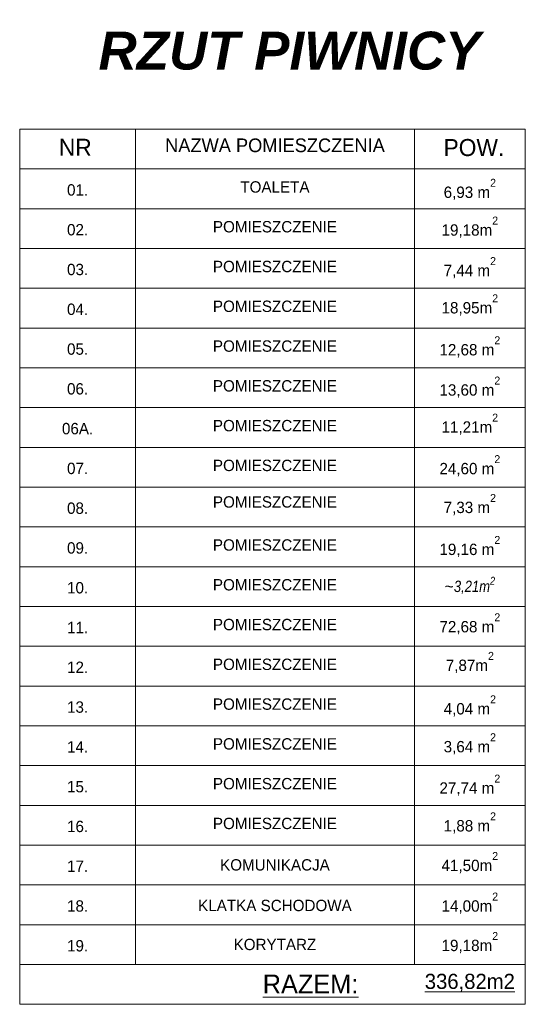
# Model space of a CAD drawing. Header units: metres. Extents: x 7506757 to 756746378, y 5735207 to 582114514.
# Tile 24 of 256: x 7565412 to 7572090, y 5798178 to 5811173. Entities that reach past the tile are written whole.
import ezdxf

# ---------------------------------------------------------------- set-up
doc = ezdxf.new("R2010")
doc.units = ezdxf.units.M
doc.header["$MEASUREMENT"] = 0
for name, color, linetype, lineweight in [('046', 7, 'CONTINUOUS', 18), ('2D - Ogolne1', 7, 'CONTINUOUS', 13), ('2D - Ogolne46', 7, 'CONTINUOUS', 18), ('m_ociany1', 7, 'CONTINUOUS', 13), ('opis1', 7, 'CONTINUOUS', 13)]:
    doc.layers.add(name, color=color, linetype=linetype, lineweight=lineweight)
doc.styles.add('GENERATED_STYLE_1', font='arial.ttf')
doc.styles.add('GENERATED_STYLE_2', font='txt')
doc.styles.add('GENERATED_STYLE_3', font='arialbi.ttf')
doc.styles.add('GENERATED_STYLE_4', font='txt')

msp = doc.modelspace()

# ---------------------------------------------------------------- linework, layer by layer
at = {"layer": 'm_ociany1', "linetype": 'Continuous'}
for p, q in [((7565412.3, 5809728.3), (7572090.1, 5809728.3)), ((7565412.3, 5809728.3), (7565412.3, 5798178.3)), ((7566942.1, 5809728.3), (7566942.1, 5798703.3)), ((7570624.7, 5809728.3), (7570624.7, 5798703.3)), ((7572090.1, 5809728.3), (7572090.1, 5798178.3)), ((7565412.3, 5809203.3), (7572090.1, 5809203.3)), ((7565412.3, 5808678.3), (7572090.1, 5808678.3)), ((7565412.3, 5808153.3), (7572090.1, 5808153.3)), ((7565412.3, 5807628.3), (7572090.1, 5807628.3)), ((7565412.3, 5807103.3), (7572090.1, 5807103.3)), ((7565412.3, 5806578.3), (7572090.1, 5806578.3)), ((7565412.3, 5806053.3), (7572090.1, 5806053.3)), ((7565412.3, 5805528.3), (7572090.1, 5805528.3)), ((7565412.3, 5805003.3), (7572090.1, 5805003.3)), ((7565412.3, 5804478.3), (7572090.1, 5804478.3)), ((7565412.3, 5803953.3), (7572090.1, 5803953.3)), ((7565412.3, 5803428.3), (7572090.1, 5803428.3)), ((7565412.3, 5802903.3), (7572090.1, 5802903.3)), ((7565412.3, 5802378.3), (7572090.1, 5802378.3)), ((7565412.3, 5801853.3), (7572090.1, 5801853.3)), ((7565412.3, 5801328.3), (7572090.1, 5801328.3)), ((7565412.3, 5800803.3), (7572090.1, 5800803.3)), ((7565412.3, 5800278.3), (7572090.1, 5800278.3)), ((7565412.3, 5799753.3), (7572090.1, 5799753.3)), ((7565412.3, 5799228.3), (7572090.1, 5799228.3)), ((7565412.3, 5798703.3), (7572090.1, 5798703.3)), ((7565412.3, 5798703.3), (7572090.1, 5798703.3)), ((7565412.3, 5798178.3), (7572090.1, 5798178.3))]:
    msp.add_line(p, q, dxfattribs=at)

# ---------------------------------------------------------------- texts
at = {"layer": '046', "linetype": 'Continuous', "insert": (7571497.1, 5810507.5), "char_height": 500, "attachment_point": 9, "style": 'GENERATED_STYLE_3'}
msp.add_mtext('{RZUT PIWNICY}', dxfattribs=at)
at = {"layer": '2D - Ogolne1', "linetype": 'Continuous', "insert": (7571357.4, 5803568.5), "char_height": 150, "attachment_point": 8, "style": 'GENERATED_STYLE_1'}
msp.add_mtext('\\A1;{\\fArial|b0|i0|c238|p38;~\\fArial Narrow Europa Środkowa|b0|i1|c0|p34;3,21m\\A1{\\H0.7x;\\S2^  ;}}', dxfattribs=at)
at = {"layer": '2D - Ogolne46', "linetype": 'Continuous'}
for s, insert, char_height, attachment_point, style in [('{POW.}', (7571009.8, 5809369.5), 225, 7, 'GENERATED_STYLE_4'), ('{6,93 m\\A1{\\H0.7x;\\S2^  ;}}', (7571357.4, 5808792.4), 150, 8, 'GENERATED_STYLE_2'), ('{19,18m\\A1{\\H0.7x;\\S2^  ;}}', (7571357.4, 5808294.1), 150, 8, 'GENERATED_STYLE_2'), ('{7,44 m\\A1{\\H0.7x;\\S2^  ;}}', (7571357.4, 5807759.8), 150, 8, 'GENERATED_STYLE_2'), ('{18,95m\\A1{\\H0.7x;\\S2^  ;}}', (7571357.4, 5807267.8), 150, 8, 'GENERATED_STYLE_2'), ('{12,68 m\\A1{\\H0.7x;\\S2^  ;}}', (7571357.4, 5806714.1), 150, 8, 'GENERATED_STYLE_2'), ('{13,60 m\\A1{\\H0.7x;\\S2^  ;}}', (7571357.4, 5806183), 150, 8, 'GENERATED_STYLE_2'), ('{11,21m\\A1{\\H0.7x;\\S2^  ;}}', (7571357.4, 5805693.9), 150, 8, 'GENERATED_STYLE_2'), ('{24,60 m\\A1{\\H0.7x;\\S2^  ;}}', (7571357.4, 5805145.4), 150, 8, 'GENERATED_STYLE_2'), ('{7,33 m\\A1{\\H0.7x;\\S2^  ;}}', (7571357.4, 5804633.3), 150, 8, 'GENERATED_STYLE_2'), ('{19,16 m\\A1{\\H0.7x;\\S2^  ;}}', (7571357.4, 5804079.6), 150, 8, 'GENERATED_STYLE_2'), ('{72,68 m\\A1{\\H0.7x;\\S2^  ;}}', (7571357.4, 5803059), 150, 8, 'GENERATED_STYLE_2'), ('{7,87m\\A1{\\H0.7x;\\S2^  ;}}', (7571357.4, 5802549.3), 150, 8, 'GENERATED_STYLE_2'), ('{4,04 m\\A1{\\H0.7x;\\S2^  ;}}', (7571357.4, 5801975.7), 150, 8, 'GENERATED_STYLE_2'), ('{3,64 m\\A1{\\H0.7x;\\S2^  ;}}', (7571357.4, 5801475.7), 150, 8, 'GENERATED_STYLE_2'), ('{27,74 m\\A1{\\H0.7x;\\S2^  ;}}', (7571357.4, 5800929.8), 150, 8, 'GENERATED_STYLE_2'), ('{1,88 m\\A1{\\H0.7x;\\S2^  ;}}', (7571357.4, 5800431.3), 150, 8, 'GENERATED_STYLE_2'), ('{41,50m\\A1{\\H0.7x;\\S2^  ;}}', (7571357.4, 5799908.6), 150, 8, 'GENERATED_STYLE_2'), ('{14,00m\\A1{\\H0.7x;\\S2^  ;}}', (7571357.4, 5799372.9), 150, 8, 'GENERATED_STYLE_2'), ('{19,18m\\A1{\\H0.7x;\\S2^  ;}}', (7571357.4, 5798852.5), 150, 8, 'GENERATED_STYLE_2')]:
    msp.add_mtext(s, dxfattribs=dict(at, insert=insert, char_height=char_height, attachment_point=attachment_point, style=style))
at = {"layer": 'opis1', "linetype": 'Continuous'}
for s, insert, char_height, attachment_point, style in [('{NR}', (7565929.3, 5809600.9), 225, 1, 'GENERATED_STYLE_4'), ('{NAZWA POMIESZCZENIA}', (7568783.9, 5809604.7), 180, 2, 'GENERATED_STYLE_4'), ('{01.}', (7566177.2, 5809001), 150, 2, 'GENERATED_STYLE_2'), ('{TOALETA}', (7568783.4, 5809040.3), 150, 2, 'GENERATED_STYLE_2'), ('{02.}', (7566177.2, 5808476), 150, 2, 'GENERATED_STYLE_2'), ('{POMIESZCZENIE}', (7568783.4, 5808515.3), 150, 2, 'GENERATED_STYLE_2'), ('{03.}', (7566177.2, 5807951), 150, 2, 'GENERATED_STYLE_2'), ('{POMIESZCZENIE}', (7568783.4, 5807990.3), 150, 2, 'GENERATED_STYLE_2'), ('{04.}', (7566177.2, 5807426), 150, 2, 'GENERATED_STYLE_2'), ('{POMIESZCZENIE}', (7568783.4, 5807465.3), 150, 2, 'GENERATED_STYLE_2'), ('{05.}', (7566177.2, 5806901), 150, 2, 'GENERATED_STYLE_2'), ('{POMIESZCZENIE}', (7568783.4, 5806940.3), 150, 2, 'GENERATED_STYLE_2'), ('{06.}', (7566177.2, 5806376), 150, 2, 'GENERATED_STYLE_2'), ('{POMIESZCZENIE}', (7568783.4, 5806415.3), 150, 2, 'GENERATED_STYLE_2'), ('{06A.}', (7566177.2, 5805851), 150, 2, 'GENERATED_STYLE_2'), ('{POMIESZCZENIE}', (7568783.4, 5805890.3), 150, 2, 'GENERATED_STYLE_2'), ('{07.}', (7566177.2, 5805326), 150, 2, 'GENERATED_STYLE_2'), ('{POMIESZCZENIE}', (7568783.4, 5805365.3), 150, 2, 'GENERATED_STYLE_2'), ('{08.}', (7566177.2, 5804801), 150, 2, 'GENERATED_STYLE_2'), ('{POMIESZCZENIE}', (7568783.4, 5804883), 150, 2, 'GENERATED_STYLE_2'), ('{09.}', (7566177.2, 5804276), 150, 2, 'GENERATED_STYLE_2'), ('{POMIESZCZENIE}', (7568783.4, 5804315.3), 150, 2, 'GENERATED_STYLE_2'), ('{10.}', (7566177.2, 5803751), 150, 2, 'GENERATED_STYLE_2'), ('{POMIESZCZENIE}', (7568783.4, 5803790.3), 150, 2, 'GENERATED_STYLE_2'), ('{11.}', (7566177.2, 5803226), 150, 2, 'GENERATED_STYLE_2'), ('{POMIESZCZENIE}', (7568783.4, 5803265.3), 150, 2, 'GENERATED_STYLE_2'), ('{12.}', (7566177.2, 5802701), 150, 2, 'GENERATED_STYLE_2'), ('{POMIESZCZENIE}', (7568783.4, 5802740.3), 150, 2, 'GENERATED_STYLE_2'), ('{13.}', (7566177.2, 5802176), 150, 2, 'GENERATED_STYLE_2'), ('{POMIESZCZENIE}', (7568783.4, 5802215.3), 150, 2, 'GENERATED_STYLE_2'), ('{POMIESZCZENIE}', (7568783.4, 5801690.3), 150, 2, 'GENERATED_STYLE_2'), ('{14.}', (7566177.2, 5801651), 150, 2, 'GENERATED_STYLE_2'), ('{POMIESZCZENIE}', (7568783.4, 5801165.3), 150, 2, 'GENERATED_STYLE_2'), ('{15.}', (7566177.2, 5801126), 150, 2, 'GENERATED_STYLE_2'), ('{POMIESZCZENIE}', (7568783.4, 5800640.3), 150, 2, 'GENERATED_STYLE_2'), ('{16.}', (7566177.2, 5800601), 150, 2, 'GENERATED_STYLE_2'), ('{17.}', (7566177.2, 5800076), 150, 2, 'GENERATED_STYLE_2'), ('{KOMUNIKACJA}', (7568783.4, 5800093.4), 150, 2, 'GENERATED_STYLE_2'), ('{18.}', (7566177.2, 5799551), 150, 2, 'GENERATED_STYLE_2'), ('{KLATKA SCHODOWA}', (7568783.4, 5799557.7), 150, 2, 'GENERATED_STYLE_2'), ('{19.}', (7566177.2, 5799026), 150, 2, 'GENERATED_STYLE_2'), ('{KORYTARZ}', (7568783.4, 5799043.4), 150, 2, 'GENERATED_STYLE_2'), ('{\\LRAZEM:}', (7568622.3, 5798571.5), 250, 1, 'GENERATED_STYLE_4'), ('\\L336,82m2', (7571357.4, 5798581.1), 200, 2, 'GENERATED_STYLE_4')]:
    msp.add_mtext(s, dxfattribs=dict(at, insert=insert, char_height=char_height, attachment_point=attachment_point, style=style))

doc.saveas('drawing.dxf')
